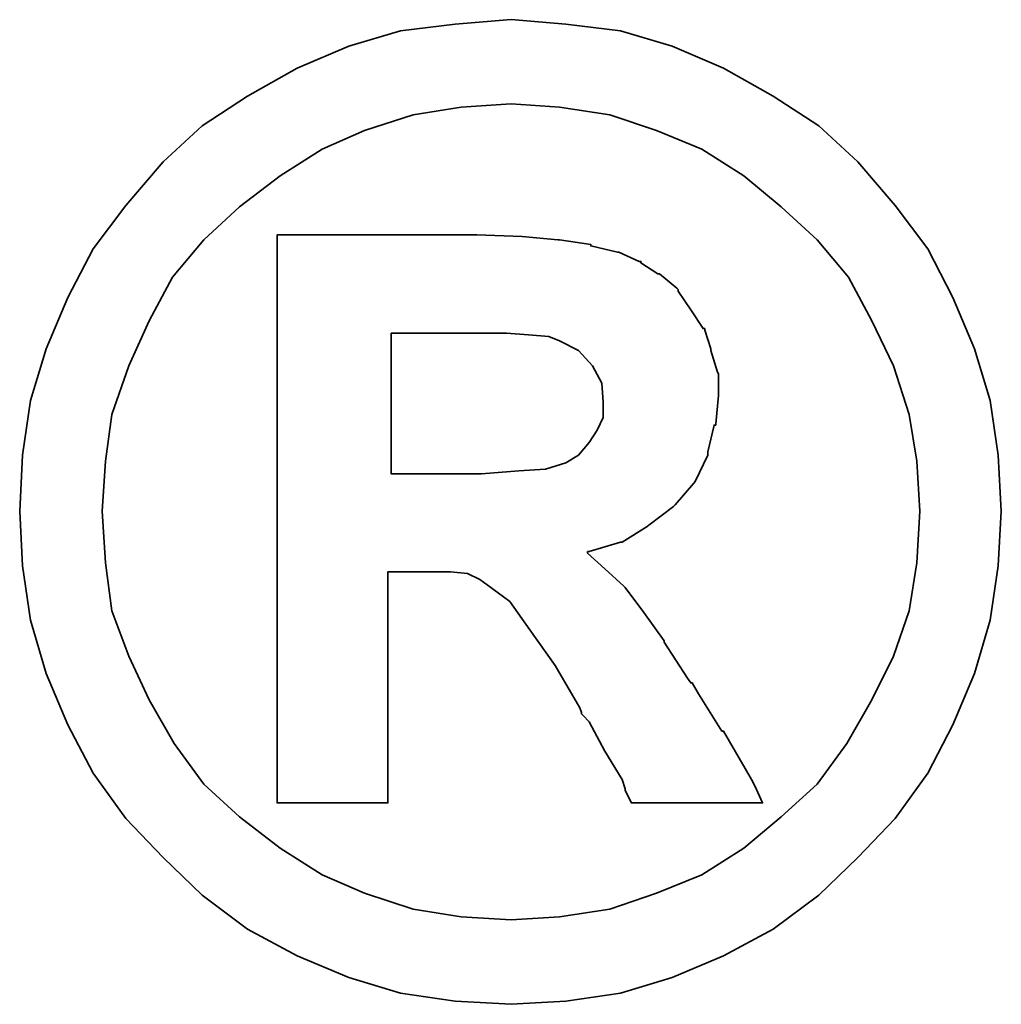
# Model space of a CAD drawing. Header units: millimetres. Extents: x -75 to 178, y -404 to -259.
# Tile 53 of 55: x 117.68 to 118.7, y -335.32 to -334.3. Entities that reach past the tile are written whole.
import ezdxf

# ---------------------------------------------------------------- set-up
doc = ezdxf.new("R2010")
doc.units = ezdxf.units.MM
doc.header["$LTSCALE"] = 0.1
doc.layers.add('DIM', color=4, linetype='CONTINUOUS')
doc.layers.add('layer 1', color=7, linetype='CONTINUOUS')

# ---------------------------------------------------------------- blocks, each defined once
blk = doc.blocks.new('TBI MOTION logo(完整正式版)')
at = {"layer": 'layer 1', "color": 22, "lineweight": 35}
for points, knots in [([(81.20634, 4.98624), (81.20634, 4.98624), (81.18649, 5.32862), (81.18649, 5.32862), (81.18649, 5.32862), (81.18649, 5.32862), (81.13886, 5.66206), (81.13886, 5.66206), (81.13886, 5.66206), (81.13886, 5.66206), (81.04359, 5.97764), (81.04359, 5.97764), (81.04359, 5.97764), (81.04359, 5.97764), (80.91061, 6.29124), (80.91061, 6.29124), (80.91061, 6.29124), (80.91061, 6.29124), (80.75778, 6.58697), (80.75778, 6.58697), (80.75778, 6.58697), (80.75778, 6.58697), (80.5593, 6.85294), (80.5593, 6.85294), (80.5593, 6.85294), (80.5593, 6.85294), (80.33105, 7.1189), (80.33105, 7.1189), (80.33105, 7.1189), (80.33105, 7.1189), (80.09287, 7.33921), (80.09287, 7.33921), (80.09287, 7.33921), (80.09287, 7.33921), (79.815, 7.51982), (79.815, 7.51982), (79.815, 7.51982), (79.815, 7.51982), (79.51133, 7.69051), (79.51133, 7.69051), (79.51133, 7.69051), (79.51133, 7.69051), (79.19773, 7.8235), (79.19773, 7.8235), (79.19773, 7.8235), (79.19773, 7.8235), (78.88215, 7.91877), (78.88215, 7.91877), (78.88215, 7.91877), (78.88215, 7.91877), (78.54871, 7.95846), (78.54871, 7.95846), (78.54871, 7.95846), (78.54871, 7.95846), (78.21526, 7.98625), (78.21526, 7.98625), (78.21526, 7.98625), (78.21526, 7.98625), (77.87388, 7.95846), (77.87388, 7.95846), (77.87388, 7.95846), (77.87388, 7.95846), (77.54044, 7.91877), (77.54044, 7.91877), (77.54044, 7.91877), (77.54044, 7.91877), (77.22485, 7.8235), (77.22485, 7.8235), (77.22485, 7.8235), (77.22485, 7.8235), (76.91027, 7.69051), (76.91027, 7.69051), (76.91027, 7.69051), (76.91027, 7.69051), (76.6056, 7.51982), (76.6056, 7.51982), (76.6056, 7.51982), (76.6056, 7.51982), (76.32972, 7.33921), (76.32972, 7.33921), (76.32972, 7.33921), (76.32972, 7.33921), (76.09154, 7.1189), (76.09154, 7.1189), (76.09154, 7.1189), (76.09154, 7.1189), (75.86329, 6.85294), (75.86329, 6.85294), (75.86329, 6.85294), (75.86329, 6.85294), (75.66382, 6.58697), (75.66382, 6.58697), (75.66382, 6.58697), (75.66382, 6.58697), (75.51099, 6.29124), (75.51099, 6.29124), (75.51099, 6.29124), (75.51099, 6.29124), (75.37702, 5.97764), (75.37702, 5.97764), (75.37702, 5.97764), (75.37702, 5.97764), (75.28175, 5.66206), (75.28175, 5.66206), (75.28175, 5.66206), (75.28175, 5.66206), (75.23411, 5.32862), (75.23411, 5.32862), (75.23411, 5.32862), (75.23411, 5.32862), (75.21625, 4.98624), (75.21625, 4.98624), (75.21625, 4.98624), (75.21625, 4.98624), (75.23411, 4.6528), (75.23411, 4.6528), (75.23411, 4.6528), (75.23411, 4.6528), (75.28175, 4.32035), (75.28175, 4.32035), (75.28175, 4.32035), (75.28175, 4.32035), (75.37702, 3.99583), (75.37702, 3.99583), (75.37702, 3.99583), (75.37702, 3.99583), (75.51099, 3.68224), (75.51099, 3.68224), (75.51099, 3.68224), (75.51099, 3.68224), (75.66382, 3.38749), (75.66382, 3.38749), (75.66382, 3.38749), (75.66382, 3.38749), (75.86329, 3.10963), (75.86329, 3.10963), (75.86329, 3.10963), (75.86329, 3.10963), (76.09154, 2.87145), (76.09154, 2.87145), (76.09154, 2.87145), (76.09154, 2.87145), (76.32972, 2.6432), (76.32972, 2.6432), (76.32972, 2.6432), (76.32972, 2.6432), (76.6056, 2.43381), (76.6056, 2.43381), (76.6056, 2.43381), (76.6056, 2.43381), (76.91027, 2.27205), (76.91027, 2.27205), (76.91027, 2.27205), (76.91027, 2.27205), (77.22485, 2.13906), (77.22485, 2.13906), (77.22485, 2.13906), (77.22485, 2.13906), (77.54044, 2.0438), (77.54044, 2.0438), (77.54044, 2.0438), (77.54044, 2.0438), (77.87388, 1.99616), (77.87388, 1.99616), (77.87388, 1.99616), (77.87388, 1.99616), (78.21526, 1.97631), (78.21526, 1.97631), (78.21526, 1.97631), (78.21526, 1.97631), (78.54871, 1.99616), (78.54871, 1.99616), (78.54871, 1.99616), (78.54871, 1.99616), (78.88215, 2.0438), (78.88215, 2.0438), (78.88215, 2.0438), (78.88215, 2.0438), (79.19773, 2.13906), (79.19773, 2.13906), (79.19773, 2.13906), (79.19773, 2.13906), (79.51133, 2.27205), (79.51133, 2.27205), (79.51133, 2.27205), (79.51133, 2.27205), (79.815, 2.43381), (79.815, 2.43381), (79.815, 2.43381), (79.815, 2.43381), (80.09287, 2.6432), (80.09287, 2.6432), (80.09287, 2.6432), (80.09287, 2.6432), (80.33105, 2.87145), (80.33105, 2.87145), (80.33105, 2.87145), (80.33105, 2.87145), (80.5593, 3.10963), (80.5593, 3.10963), (80.5593, 3.10963), (80.5593, 3.10963), (80.75778, 3.38749), (80.75778, 3.38749), (80.75778, 3.38749), (80.75778, 3.38749), (80.91061, 3.68224), (80.91061, 3.68224), (80.91061, 3.68224), (80.91061, 3.68224), (81.04359, 3.99583), (81.04359, 3.99583), (81.04359, 3.99583), (81.04359, 3.99583), (81.13886, 4.32035), (81.13886, 4.32035), (81.13886, 4.32035), (81.13886, 4.32035), (81.18649, 4.6528), (81.18649, 4.6528), (81.18649, 4.6528), (81.18649, 4.6528), (81.20634, 4.98624), (81.20634, 4.98624)], [0, 0, 0, 0, 0.0178571, 0.0178571, 0.0178571, 0.0178571, 0.0357143, 0.0357143, 0.0357143, 0.0357143, 0.0535714, 0.0535714, 0.0535714, 0.0535714, 0.0714286, 0.0714286, 0.0714286, 0.0714286, 0.0892857, 0.0892857, 0.0892857, 0.0892857, 0.1071429, 0.1071429, 0.1071429, 0.1071429, 0.125, 0.125, 0.125, 0.125, 0.1428571, 0.1428571, 0.1428571, 0.1428571, 0.1607143, 0.1607143, 0.1607143, 0.1607143, 0.1785714, 0.1785714, 0.1785714, 0.1785714, 0.1964286, 0.1964286, 0.1964286, 0.1964286, 0.2142857, 0.2142857, 0.2142857, 0.2142857, 0.2321429, 0.2321429, 0.2321429, 0.2321429, 0.25, 0.25, 0.25, 0.25, 0.2678571, 0.2678571, 0.2678571, 0.2678571, 0.2857143, 0.2857143, 0.2857143, 0.2857143, 0.3035714, 0.3035714, 0.3035714, 0.3035714, 0.3214286, 0.3214286, 0.3214286, 0.3214286, 0.3392857, 0.3392857, 0.3392857, 0.3392857, 0.3571429, 0.3571429, 0.3571429, 0.3571429, 0.375, 0.375, 0.375, 0.375, 0.3928571, 0.3928571, 0.3928571, 0.3928571, 0.4107143, 0.4107143, 0.4107143, 0.4107143, 0.4285714, 0.4285714, 0.4285714, 0.4285714, 0.4464286, 0.4464286, 0.4464286, 0.4464286, 0.4642857, 0.4642857, 0.4642857, 0.4642857, 0.4821429, 0.4821429, 0.4821429, 0.4821429, 0.5, 0.5, 0.5, 0.5, 0.5178571, 0.5178571, 0.5178571, 0.5178571, 0.5357143, 0.5357143, 0.5357143, 0.5357143, 0.5535714, 0.5535714, 0.5535714, 0.5535714, 0.5714286, 0.5714286, 0.5714286, 0.5714286, 0.5892857, 0.5892857, 0.5892857, 0.5892857, 0.6071429, 0.6071429, 0.6071429, 0.6071429, 0.625, 0.625, 0.625, 0.625, 0.6428571, 0.6428571, 0.6428571, 0.6428571, 0.6607143, 0.6607143, 0.6607143, 0.6607143, 0.6785714, 0.6785714, 0.6785714, 0.6785714, 0.6964286, 0.6964286, 0.6964286, 0.6964286, 0.7142857, 0.7142857, 0.7142857, 0.7142857, 0.7321429, 0.7321429, 0.7321429, 0.7321429, 0.75, 0.75, 0.75, 0.75, 0.7678571, 0.7678571, 0.7678571, 0.7678571, 0.7857143, 0.7857143, 0.7857143, 0.7857143, 0.8035714, 0.8035714, 0.8035714, 0.8035714, 0.8214286, 0.8214286, 0.8214286, 0.8214286, 0.8392857, 0.8392857, 0.8392857, 0.8392857, 0.8571429, 0.8571429, 0.8571429, 0.8571429, 0.875, 0.875, 0.875, 0.875, 0.8928571, 0.8928571, 0.8928571, 0.8928571, 0.9107143, 0.9107143, 0.9107143, 0.9107143, 0.9285714, 0.9285714, 0.9285714, 0.9285714, 0.9464286, 0.9464286, 0.9464286, 0.9464286, 0.9642857, 0.9642857, 0.9642857, 0.9642857, 0.9821429, 0.9821429, 0.9821429, 0.9821429, 1, 1, 1, 1]), ([(80.71014, 4.98624), (80.71014, 4.98624), (80.69129, 5.29091), (80.69129, 5.29091), (80.69129, 5.29091), (80.69129, 5.29091), (80.64464, 5.57672), (80.64464, 5.57672), (80.64464, 5.57672), (80.64464, 5.57672), (80.54937, 5.87245), (80.54937, 5.87245), (80.54937, 5.87245), (80.54937, 5.87245), (80.41639, 6.14833), (80.41639, 6.14833), (80.41639, 6.14833), (80.41639, 6.14833), (80.27349, 6.41429), (80.27349, 6.41429), (80.27349, 6.41429), (80.27349, 6.41429), (80.08295, 6.64255), (80.08295, 6.64255), (80.08295, 6.64255), (80.08295, 6.64255), (79.86264, 6.84301), (79.86264, 6.84301), (79.86264, 6.84301), (79.86264, 6.84301), (79.63439, 7.03355), (79.63439, 7.03355), (79.63439, 7.03355), (79.63439, 7.03355), (79.37835, 7.1963), (79.37835, 7.1963), (79.37835, 7.1963), (79.37835, 7.1963), (79.10246, 7.30944), (79.10246, 7.30944), (79.10246, 7.30944), (79.10246, 7.30944), (78.81665, 7.40471), (78.81665, 7.40471), (78.81665, 7.40471), (78.81665, 7.40471), (78.511, 7.45234), (78.511, 7.45234), (78.511, 7.45234), (78.511, 7.45234), (78.21526, 7.47219), (78.21526, 7.47219), (78.21526, 7.47219), (78.21526, 7.47219), (77.9106, 7.45234), (77.9106, 7.45234), (77.9106, 7.45234), (77.9106, 7.45234), (77.61685, 7.40471), (77.61685, 7.40471), (77.61685, 7.40471), (77.61685, 7.40471), (77.32012, 7.30944), (77.32012, 7.30944), (77.32012, 7.30944), (77.32012, 7.30944), (77.06309, 7.1963), (77.06309, 7.1963), (77.06309, 7.1963), (77.06309, 7.1963), (76.80606, 7.03355), (76.80606, 7.03355), (76.80606, 7.03355), (76.80606, 7.03355), (76.55797, 6.84301), (76.55797, 6.84301), (76.55797, 6.84301), (76.55797, 6.84301), (76.34063, 6.64255), (76.34063, 6.64255), (76.34063, 6.64255), (76.34063, 6.64255), (76.1491, 6.41429), (76.1491, 6.41429), (76.1491, 6.41429), (76.1491, 6.41429), (76.0062, 6.14833), (76.0062, 6.14833), (76.0062, 6.14833), (76.0062, 6.14833), (75.88314, 5.87245), (75.88314, 5.87245), (75.88314, 5.87245), (75.88314, 5.87245), (75.77794, 5.57672), (75.77794, 5.57672), (75.77794, 5.57672), (75.77794, 5.57672), (75.73924, 5.29091), (75.73924, 5.29091), (75.73924, 5.29091), (75.73924, 5.29091), (75.72039, 4.98624), (75.72039, 4.98624), (75.72039, 4.98624), (75.72039, 4.98624), (75.73924, 4.67165), (75.73924, 4.67165), (75.73924, 4.67165), (75.73924, 4.67165), (75.77794, 4.37791), (75.77794, 4.37791), (75.77794, 4.37791), (75.77794, 4.37791), (75.88314, 4.10102), (75.88314, 4.10102), (75.88314, 4.10102), (75.88314, 4.10102), (76.0062, 3.83407), (76.0062, 3.83407), (76.0062, 3.83407), (76.0062, 3.83407), (76.15902, 3.56811), (76.15902, 3.56811), (76.15902, 3.56811), (76.15902, 3.56811), (76.34063, 3.32001), (76.34063, 3.32001), (76.34063, 3.32001), (76.34063, 3.32001), (76.55797, 3.11955), (76.55797, 3.11955), (76.55797, 3.11955), (76.55797, 3.11955), (76.80606, 2.92901), (76.80606, 2.92901), (76.80606, 2.92901), (76.80606, 2.92901), (77.06309, 2.76725), (77.06309, 2.76725), (77.06309, 2.76725), (77.06309, 2.76725), (77.32012, 2.65412), (77.32012, 2.65412), (77.32012, 2.65412), (77.32012, 2.65412), (77.61685, 2.55786), (77.61685, 2.55786), (77.61685, 2.55786), (77.61685, 2.55786), (77.9106, 2.51022), (77.9106, 2.51022), (77.9106, 2.51022), (77.9106, 2.51022), (78.21526, 2.49137), (78.21526, 2.49137), (78.21526, 2.49137), (78.21526, 2.49137), (78.511, 2.51022), (78.511, 2.51022), (78.511, 2.51022), (78.511, 2.51022), (78.81665, 2.55786), (78.81665, 2.55786), (78.81665, 2.55786), (78.81665, 2.55786), (79.10246, 2.65412), (79.10246, 2.65412), (79.10246, 2.65412), (79.10246, 2.65412), (79.37835, 2.76725), (79.37835, 2.76725), (79.37835, 2.76725), (79.37835, 2.76725), (79.63439, 2.92901), (79.63439, 2.92901), (79.63439, 2.92901), (79.63439, 2.92901), (79.86264, 3.11955), (79.86264, 3.11955), (79.86264, 3.11955), (79.86264, 3.11955), (80.08295, 3.32001), (80.08295, 3.32001), (80.08295, 3.32001), (80.08295, 3.32001), (80.26356, 3.56811), (80.26356, 3.56811), (80.26356, 3.56811), (80.26356, 3.56811), (80.41639, 3.83407), (80.41639, 3.83407), (80.41639, 3.83407), (80.41639, 3.83407), (80.54937, 4.10102), (80.54937, 4.10102), (80.54937, 4.10102), (80.54937, 4.10102), (80.64464, 4.37791), (80.64464, 4.37791), (80.64464, 4.37791), (80.64464, 4.37791), (80.69129, 4.67165), (80.69129, 4.67165), (80.69129, 4.67165), (80.69129, 4.67165), (80.71014, 4.98624), (80.71014, 4.98624)], [0, 0, 0, 0, 0.0192308, 0.0192308, 0.0192308, 0.0192308, 0.0384615, 0.0384615, 0.0384615, 0.0384615, 0.0576923, 0.0576923, 0.0576923, 0.0576923, 0.0769231, 0.0769231, 0.0769231, 0.0769231, 0.0961538, 0.0961538, 0.0961538, 0.0961538, 0.1153846, 0.1153846, 0.1153846, 0.1153846, 0.1346154, 0.1346154, 0.1346154, 0.1346154, 0.1538462, 0.1538462, 0.1538462, 0.1538462, 0.1730769, 0.1730769, 0.1730769, 0.1730769, 0.1923077, 0.1923077, 0.1923077, 0.1923077, 0.2115385, 0.2115385, 0.2115385, 0.2115385, 0.2307692, 0.2307692, 0.2307692, 0.2307692, 0.25, 0.25, 0.25, 0.25, 0.2692308, 0.2692308, 0.2692308, 0.2692308, 0.2884615, 0.2884615, 0.2884615, 0.2884615, 0.3076923, 0.3076923, 0.3076923, 0.3076923, 0.3269231, 0.3269231, 0.3269231, 0.3269231, 0.3461538, 0.3461538, 0.3461538, 0.3461538, 0.3653846, 0.3653846, 0.3653846, 0.3653846, 0.3846154, 0.3846154, 0.3846154, 0.3846154, 0.4038462, 0.4038462, 0.4038462, 0.4038462, 0.4230769, 0.4230769, 0.4230769, 0.4230769, 0.4423077, 0.4423077, 0.4423077, 0.4423077, 0.4615385, 0.4615385, 0.4615385, 0.4615385, 0.4807692, 0.4807692, 0.4807692, 0.4807692, 0.5, 0.5, 0.5, 0.5, 0.5192308, 0.5192308, 0.5192308, 0.5192308, 0.5384615, 0.5384615, 0.5384615, 0.5384615, 0.5576923, 0.5576923, 0.5576923, 0.5576923, 0.5769231, 0.5769231, 0.5769231, 0.5769231, 0.5961538, 0.5961538, 0.5961538, 0.5961538, 0.6153846, 0.6153846, 0.6153846, 0.6153846, 0.6346154, 0.6346154, 0.6346154, 0.6346154, 0.6538462, 0.6538462, 0.6538462, 0.6538462, 0.6730769, 0.6730769, 0.6730769, 0.6730769, 0.6923077, 0.6923077, 0.6923077, 0.6923077, 0.7115385, 0.7115385, 0.7115385, 0.7115385, 0.7307692, 0.7307692, 0.7307692, 0.7307692, 0.75, 0.75, 0.75, 0.75, 0.7692308, 0.7692308, 0.7692308, 0.7692308, 0.7884615, 0.7884615, 0.7884615, 0.7884615, 0.8076923, 0.8076923, 0.8076923, 0.8076923, 0.8269231, 0.8269231, 0.8269231, 0.8269231, 0.8461538, 0.8461538, 0.8461538, 0.8461538, 0.8653846, 0.8653846, 0.8653846, 0.8653846, 0.8846154, 0.8846154, 0.8846154, 0.8846154, 0.9038462, 0.9038462, 0.9038462, 0.9038462, 0.9230769, 0.9230769, 0.9230769, 0.9230769, 0.9423077, 0.9423077, 0.9423077, 0.9423077, 0.9615385, 0.9615385, 0.9615385, 0.9615385, 0.9807692, 0.9807692, 0.9807692, 0.9807692, 1, 1, 1, 1]), ([(76.78721, 3.2823), (76.78721, 3.2823), (76.78721, 3.32001), (76.78721, 3.32001), (76.78721, 3.32001), (76.78721, 3.32001), (76.78721, 3.42422), (76.78721, 3.42422), (76.78721, 3.42422), (76.78721, 3.42422), (76.78721, 3.59689), (76.78721, 3.59689), (76.78721, 3.59689), (76.78721, 3.59689), (76.78721, 3.80529), (76.78721, 3.80529), (76.78721, 3.80529), (76.78721, 3.80529), (76.78721, 4.0524), (76.78721, 4.0524), (76.78721, 4.0524), (76.78721, 4.0524), (76.78721, 4.32035), (76.78721, 4.32035), (76.78721, 4.32035), (76.78721, 4.32035), (76.78721, 4.92868), (76.78721, 4.92868), (76.78721, 4.92868), (76.78721, 4.92868), (76.78721, 5.53801), (76.78721, 5.53801), (76.78721, 5.53801), (76.78721, 5.53801), (76.78721, 5.82482), (76.78721, 5.82482), (76.78721, 5.82482), (76.78721, 5.82482), (76.78721, 6.07291), (76.78721, 6.07291), (76.78721, 6.07291), (76.78721, 6.07291), (76.78721, 6.30017), (76.78721, 6.30017), (76.78721, 6.30017), (76.78721, 6.30017), (76.78721, 6.45399), (76.78721, 6.45399), (76.78721, 6.45399), (76.78721, 6.45399), (76.78721, 6.5572), (76.78721, 6.5572), (76.78721, 6.5572), (76.78721, 6.5572), (76.78721, 6.59689), (76.78721, 6.59689), (76.78721, 6.59689), (76.78721, 6.59689), (76.78721, 6.67232), (76.78721, 6.67232), (76.78721, 6.67232), (76.78721, 6.67232), (76.8537, 6.67232), (76.8537, 6.67232), (76.8537, 6.67232), (76.8537, 6.67232), (76.87355, 6.67232), (76.87355, 6.67232), (76.87355, 6.67232), (76.87355, 6.67232), (76.91027, 6.67232), (76.91027, 6.67232), (76.91027, 6.67232), (76.91027, 6.67232), (77.04424, 6.67232), (77.04424, 6.67232), (77.04424, 6.67232), (77.04424, 6.67232), (77.22485, 6.67232), (77.22485, 6.67232), (77.22485, 6.67232), (77.22485, 6.67232), (77.43524, 6.67232), (77.43524, 6.67232), (77.43524, 6.67232), (77.43524, 6.67232), (77.65357, 6.67232), (77.65357, 6.67232), (77.65357, 6.67232), (77.65357, 6.67232), (77.82625, 6.67232), (77.82625, 6.67232), (77.82625, 6.67232), (77.82625, 6.67232), (77.94037, 6.67232), (77.94037, 6.67232), (77.94037, 6.67232), (77.94037, 6.67232), (77.97709, 6.67232), (77.97709, 6.67232), (77.97709, 6.67232), (77.97709, 6.67232), (77.99694, 6.67232), (77.99694, 6.67232), (77.99694, 6.67232), (77.99694, 6.67232), (78.00686, 6.67232), (78.00686, 6.67232), (78.00686, 6.67232), (78.00686, 6.67232), (78.28275, 6.6624), (78.28275, 6.6624), (78.28275, 6.6624), (78.28275, 6.6624), (78.50107, 6.64255), (78.50107, 6.64255), (78.50107, 6.64255), (78.50107, 6.64255), (78.511, 6.64255), (78.511, 6.64255), (78.511, 6.64255), (78.511, 6.64255), (78.70154, 6.61476), (78.70154, 6.61476), (78.70154, 6.61476), (78.70154, 6.61476), (78.70154, 6.60483), (78.70154, 6.60483), (78.70154, 6.60483), (78.70154, 6.60483), (78.86429, 6.56713), (78.86429, 6.56713), (78.86429, 6.56713), (78.86429, 6.56713), (78.87223, 6.56713), (78.87223, 6.56713), (78.87223, 6.56713), (78.87223, 6.56713), (78.99727, 6.51056), (78.99727, 6.51056), (78.99727, 6.51056), (78.99727, 6.51056), (79.00719, 6.51056), (79.00719, 6.51056), (79.00719, 6.51056), (79.00719, 6.51056), (79.00719, 6.50162), (79.00719, 6.50162), (79.00719, 6.50162), (79.00719, 6.50162), (79.1104, 6.43415), (79.1104, 6.43415), (79.1104, 6.43415), (79.1104, 6.43415), (79.12132, 6.43415), (79.12132, 6.43415), (79.12132, 6.43415), (79.12132, 6.43415), (79.22552, 6.34781), (79.22552, 6.34781), (79.22552, 6.34781), (79.22552, 6.34781), (79.23544, 6.33888), (79.23544, 6.33888), (79.23544, 6.33888), (79.23544, 6.33888), (79.23544, 6.32895), (79.23544, 6.32895), (79.23544, 6.32895), (79.23544, 6.32895), (79.31087, 6.21483), (79.31087, 6.21483), (79.31087, 6.21483), (79.31087, 6.21483), (79.38629, 6.1007), (79.38629, 6.1007), (79.38629, 6.1007), (79.38629, 6.1007), (79.3972, 6.1007), (79.3972, 6.1007), (79.3972, 6.1007), (79.3972, 6.1007), (79.3972, 6.09078), (79.3972, 6.09078), (79.3972, 6.09078), (79.3972, 6.09078), (79.43392, 5.97764), (79.43392, 5.97764), (79.43392, 5.97764), (79.43392, 5.97764), (79.43392, 5.96772), (79.43392, 5.96772), (79.43392, 5.96772), (79.43392, 5.96772), (79.47362, 5.83474), (79.47362, 5.83474), (79.47362, 5.83474), (79.47362, 5.83474), (79.48156, 5.82482), (79.48156, 5.82482), (79.48156, 5.82482), (79.48156, 5.82482), (79.48156, 5.69977), (79.48156, 5.69977), (79.48156, 5.69977), (79.48156, 5.69977), (79.48156, 5.69183), (79.48156, 5.69183), (79.48156, 5.69183), (79.48156, 5.69183), (79.4637, 5.51915), (79.4637, 5.51915), (79.4637, 5.51915), (79.4637, 5.51915), (79.4637, 5.51122), (79.4637, 5.51122), (79.4637, 5.51122), (79.4637, 5.51122), (79.45377, 5.51122), (79.45377, 5.51122), (79.45377, 5.51122), (79.45377, 5.51122), (79.41507, 5.34847), (79.41507, 5.34847), (79.41507, 5.34847), (79.41507, 5.34847), (79.41507, 5.33854), (79.41507, 5.33854), (79.41507, 5.33854), (79.41507, 5.33854), (79.41507, 5.32862), (79.41507, 5.32862), (79.41507, 5.32862), (79.41507, 5.32862), (79.33865, 5.16785), (79.33865, 5.16785), (79.33865, 5.16785), (79.33865, 5.16785), (79.33071, 5.15693), (79.33071, 5.15693), (79.33071, 5.15693), (79.33071, 5.15693), (79.2156, 5.02495), (79.2156, 5.02495), (79.2156, 5.02495), (79.2156, 5.02495), (79.20567, 5.01502), (79.20567, 5.01502), (79.20567, 5.01502), (79.20567, 5.01502), (79.05483, 4.89991), (79.05483, 4.89991), (79.05483, 4.89991), (79.05483, 4.89991), (79.04491, 4.89197), (79.04491, 4.89197), (79.04491, 4.89197), (79.04491, 4.89197), (78.89208, 4.7967), (78.89208, 4.7967), (78.89208, 4.7967), (78.89208, 4.7967), (78.88215, 4.7967), (78.88215, 4.7967), (78.88215, 4.7967), (78.88215, 4.7967), (78.69161, 4.73913), (78.69161, 4.73913), (78.69161, 4.73913), (78.69161, 4.73913), (78.68169, 4.73913), (78.68169, 4.73913), (78.68169, 4.73913), (78.68169, 4.73913), (78.68169, 4.72921), (78.68169, 4.72921), (78.68169, 4.72921), (78.68169, 4.72921), (78.78688, 4.63394), (78.78688, 4.63394), (78.78688, 4.63394), (78.78688, 4.63394), (78.902, 4.52875), (78.902, 4.52875), (78.902, 4.52875), (78.902, 4.52875), (78.91093, 4.52081), (78.91093, 4.52081), (78.91093, 4.52081), (78.91093, 4.52081), (79.02506, 4.36798), (79.02506, 4.36798), (79.02506, 4.36798), (79.02506, 4.36798), (79.1501, 4.1953), (79.1501, 4.1953), (79.1501, 4.1953), (79.1501, 4.1953), (79.1501, 4.18736), (79.1501, 4.18736), (79.1501, 4.18736), (79.1501, 4.18736), (79.29201, 3.96705), (79.29201, 3.96705), (79.29201, 3.96705), (79.29201, 3.96705), (79.31087, 3.93828), (79.31087, 3.93828), (79.31087, 3.93828), (79.31087, 3.93828), (79.32079, 3.93828), (79.32079, 3.93828), (79.32079, 3.93828), (79.32079, 3.93828), (79.3585, 3.87178), (79.3585, 3.87178), (79.3585, 3.87178), (79.3585, 3.87178), (79.50141, 3.64353), (79.50141, 3.64353), (79.50141, 3.64353), (79.50141, 3.64353), (79.51133, 3.64353), (79.51133, 3.64353), (79.51133, 3.64353), (79.51133, 3.64353), (79.64431, 3.41528), (79.64431, 3.41528), (79.64431, 3.41528), (79.64431, 3.41528), (79.68202, 3.3478), (79.68202, 3.3478), (79.68202, 3.3478), (79.68202, 3.3478), (79.70187, 3.31009), (79.70187, 3.31009), (79.70187, 3.31009), (79.70187, 3.31009), (79.7495, 3.2049), (79.7495, 3.2049), (79.7495, 3.2049), (79.7495, 3.2049), (79.64431, 3.2049), (79.64431, 3.2049), (79.64431, 3.2049), (79.64431, 3.2049), (79.62546, 3.2049), (79.62546, 3.2049), (79.62546, 3.2049), (79.62546, 3.2049), (79.53912, 3.2049), (79.53912, 3.2049), (79.53912, 3.2049), (79.53912, 3.2049), (79.31087, 3.2049), (79.31087, 3.2049), (79.31087, 3.2049), (79.31087, 3.2049), (79.08262, 3.2049), (79.08262, 3.2049), (79.08262, 3.2049), (79.08262, 3.2049), (79.00719, 3.2049), (79.00719, 3.2049), (79.00719, 3.2049), (79.00719, 3.2049), (78.98735, 3.2049), (78.98735, 3.2049), (78.98735, 3.2049), (78.98735, 3.2049), (78.94964, 3.2049), (78.94964, 3.2049), (78.94964, 3.2049), (78.94964, 3.2049), (78.92979, 3.24459), (78.92979, 3.24459), (78.92979, 3.24459), (78.92979, 3.24459), (78.91093, 3.2823), (78.91093, 3.2823), (78.91093, 3.2823), (78.91093, 3.2823), (78.91093, 3.29223), (78.91093, 3.29223), (78.91093, 3.29223), (78.91093, 3.29223), (78.89208, 3.3478), (78.89208, 3.3478), (78.89208, 3.3478), (78.89208, 3.3478), (78.78688, 3.52048), (78.78688, 3.52048), (78.78688, 3.52048), (78.78688, 3.52048), (78.69161, 3.7001), (78.69161, 3.7001), (78.69161, 3.7001), (78.69161, 3.7001), (78.6539, 3.7388), (78.6539, 3.7388), (78.6539, 3.7388), (78.6539, 3.7388), (78.64398, 3.74873), (78.64398, 3.74873), (78.64398, 3.74873), (78.64398, 3.74873), (78.64398, 3.75766), (78.64398, 3.75766), (78.64398, 3.75766), (78.64398, 3.75766), (78.63405, 3.78644), (78.63405, 3.78644), (78.63405, 3.78644), (78.63405, 3.78644), (78.48321, 4.04347), (78.48321, 4.04347), (78.48321, 4.04347), (78.48321, 4.04347), (78.33038, 4.2618), (78.33038, 4.2618), (78.33038, 4.2618), (78.33038, 4.2618), (78.20732, 4.43447), (78.20732, 4.43447), (78.20732, 4.43447), (78.20732, 4.43447), (78.09221, 4.52081), (78.09221, 4.52081), (78.09221, 4.52081), (78.09221, 4.52081), (78.02472, 4.56845), (78.02472, 4.56845), (78.02472, 4.56845), (78.02472, 4.56845), (77.9493, 4.60616), (77.9493, 4.60616), (77.9493, 4.60616), (77.9493, 4.60616), (77.8451, 4.61608), (77.8451, 4.61608), (77.8451, 4.61608), (77.8451, 4.61608), (77.71113, 4.61608), (77.71113, 4.61608), (77.71113, 4.61608), (77.71113, 4.61608), (77.69128, 4.61608), (77.69128, 4.61608), (77.69128, 4.61608), (77.69128, 4.61608), (77.67342, 4.61608), (77.67342, 4.61608), (77.67342, 4.61608), (77.67342, 4.61608), (77.5583, 4.61608), (77.5583, 4.61608), (77.5583, 4.61608), (77.5583, 4.61608), (77.46303, 4.61608), (77.46303, 4.61608), (77.46303, 4.61608), (77.46303, 4.61608), (77.46303, 4.54761), (77.46303, 4.54761), (77.46303, 4.54761), (77.46303, 4.54761), (77.46303, 4.47318), (77.46303, 4.47318), (77.46303, 4.47318), (77.46303, 4.47318), (77.46303, 4.24294), (77.46303, 4.24294), (77.46303, 4.24294), (77.46303, 4.24294), (77.46303, 3.99583), (77.46303, 3.99583), (77.46303, 3.99583), (77.46303, 3.99583), (77.46303, 3.72888), (77.46303, 3.72888), (77.46303, 3.72888), (77.46303, 3.72888), (77.46303, 3.51055), (77.46303, 3.51055), (77.46303, 3.51055), (77.46303, 3.51055), (77.46303, 3.42422), (77.46303, 3.42422), (77.46303, 3.42422), (77.46303, 3.42422), (77.46303, 3.35773), (77.46303, 3.35773), (77.46303, 3.35773), (77.46303, 3.35773), (77.46303, 3.30017), (77.46303, 3.30017), (77.46303, 3.30017), (77.46303, 3.30017), (77.46303, 3.2823), (77.46303, 3.2823), (77.46303, 3.2823), (77.46303, 3.2823), (77.46303, 3.2049), (77.46303, 3.2049), (77.46303, 3.2049), (77.46303, 3.2049), (77.39753, 3.2049), (77.39753, 3.2049), (77.39753, 3.2049), (77.39753, 3.2049), (77.37768, 3.2049), (77.37768, 3.2049), (77.37768, 3.2049), (77.37768, 3.2049), (77.32012, 3.2049), (77.32012, 3.2049), (77.32012, 3.2049), (77.32012, 3.2049), (77.12165, 3.2049), (77.12165, 3.2049), (77.12165, 3.2049), (77.12165, 3.2049), (76.94897, 3.2049), (76.94897, 3.2049), (76.94897, 3.2049), (76.94897, 3.2049), (76.8924, 3.2049), (76.8924, 3.2049), (76.8924, 3.2049), (76.8924, 3.2049), (76.8537, 3.2049), (76.8537, 3.2049), (76.8537, 3.2049), (76.8537, 3.2049), (76.78721, 3.2049), (76.78721, 3.2049), (76.78721, 3.2049), (76.78721, 3.2049), (76.78721, 3.2823), (76.78721, 3.2823)], [0, 0, 0, 0, 0.0074074, 0.0074074, 0.0074074, 0.0074074, 0.0148148, 0.0148148, 0.0148148, 0.0148148, 0.0222222, 0.0222222, 0.0222222, 0.0222222, 0.0296296, 0.0296296, 0.0296296, 0.0296296, 0.037037, 0.037037, 0.037037, 0.037037, 0.0444444, 0.0444444, 0.0444444, 0.0444444, 0.0518519, 0.0518519, 0.0518519, 0.0518519, 0.0592593, 0.0592593, 0.0592593, 0.0592593, 0.0666667, 0.0666667, 0.0666667, 0.0666667, 0.0740741, 0.0740741, 0.0740741, 0.0740741, 0.0814815, 0.0814815, 0.0814815, 0.0814815, 0.0888889, 0.0888889, 0.0888889, 0.0888889, 0.0962963, 0.0962963, 0.0962963, 0.0962963, 0.1037037, 0.1037037, 0.1037037, 0.1037037, 0.1111111, 0.1111111, 0.1111111, 0.1111111, 0.1185185, 0.1185185, 0.1185185, 0.1185185, 0.1259259, 0.1259259, 0.1259259, 0.1259259, 0.1333333, 0.1333333, 0.1333333, 0.1333333, 0.1407407, 0.1407407, 0.1407407, 0.1407407, 0.1481481, 0.1481481, 0.1481481, 0.1481481, 0.1555556, 0.1555556, 0.1555556, 0.1555556, 0.162963, 0.162963, 0.162963, 0.162963, 0.1703704, 0.1703704, 0.1703704, 0.1703704, 0.1777778, 0.1777778, 0.1777778, 0.1777778, 0.1851852, 0.1851852, 0.1851852, 0.1851852, 0.1925926, 0.1925926, 0.1925926, 0.1925926, 0.2, 0.2, 0.2, 0.2, 0.2074074, 0.2074074, 0.2074074, 0.2074074, 0.2148148, 0.2148148, 0.2148148, 0.2148148, 0.2222222, 0.2222222, 0.2222222, 0.2222222, 0.2296296, 0.2296296, 0.2296296, 0.2296296, 0.237037, 0.237037, 0.237037, 0.237037, 0.2444444, 0.2444444, 0.2444444, 0.2444444, 0.2518519, 0.2518519, 0.2518519, 0.2518519, 0.2592593, 0.2592593, 0.2592593, 0.2592593, 0.2666667, 0.2666667, 0.2666667, 0.2666667, 0.2740741, 0.2740741, 0.2740741, 0.2740741, 0.2814815, 0.2814815, 0.2814815, 0.2814815, 0.2888889, 0.2888889, 0.2888889, 0.2888889, 0.2962963, 0.2962963, 0.2962963, 0.2962963, 0.3037037, 0.3037037, 0.3037037, 0.3037037, 0.3111111, 0.3111111, 0.3111111, 0.3111111, 0.3185185, 0.3185185, 0.3185185, 0.3185185, 0.3259259, 0.3259259, 0.3259259, 0.3259259, 0.3333333, 0.3333333, 0.3333333, 0.3333333, 0.3407407, 0.3407407, 0.3407407, 0.3407407, 0.3481481, 0.3481481, 0.3481481, 0.3481481, 0.3555556, 0.3555556, 0.3555556, 0.3555556, 0.362963, 0.362963, 0.362963, 0.362963, 0.3703704, 0.3703704, 0.3703704, 0.3703704, 0.3777778, 0.3777778, 0.3777778, 0.3777778, 0.3851852, 0.3851852, 0.3851852, 0.3851852, 0.3925926, 0.3925926, 0.3925926, 0.3925926, 0.4, 0.4, 0.4, 0.4, 0.4074074, 0.4074074, 0.4074074, 0.4074074, 0.4148148, 0.4148148, 0.4148148, 0.4148148, 0.4222222, 0.4222222, 0.4222222, 0.4222222, 0.4296296, 0.4296296, 0.4296296, 0.4296296, 0.437037, 0.437037, 0.437037, 0.437037, 0.4444444, 0.4444444, 0.4444444, 0.4444444, 0.4518519, 0.4518519, 0.4518519, 0.4518519, 0.4592593, 0.4592593, 0.4592593, 0.4592593, 0.4666667, 0.4666667, 0.4666667, 0.4666667, 0.4740741, 0.4740741, 0.4740741, 0.4740741, 0.4814815, 0.4814815, 0.4814815, 0.4814815, 0.4888889, 0.4888889, 0.4888889, 0.4888889, 0.4962963, 0.4962963, 0.4962963, 0.4962963, 0.5037037, 0.5037037, 0.5037037, 0.5037037, 0.5111111, 0.5111111, 0.5111111, 0.5111111, 0.5185185, 0.5185185, 0.5185185, 0.5185185, 0.5259259, 0.5259259, 0.5259259, 0.5259259, 0.5333333, 0.5333333, 0.5333333, 0.5333333, 0.5407407, 0.5407407, 0.5407407, 0.5407407, 0.5481481, 0.5481481, 0.5481481, 0.5481481, 0.5555556, 0.5555556, 0.5555556, 0.5555556, 0.562963, 0.562963, 0.562963, 0.562963, 0.5703704, 0.5703704, 0.5703704, 0.5703704, 0.5777778, 0.5777778, 0.5777778, 0.5777778, 0.5851852, 0.5851852, 0.5851852, 0.5851852, 0.5925926, 0.5925926, 0.5925926, 0.5925926, 0.6, 0.6, 0.6, 0.6, 0.6074074, 0.6074074, 0.6074074, 0.6074074, 0.6148148, 0.6148148, 0.6148148, 0.6148148, 0.6222222, 0.6222222, 0.6222222, 0.6222222, 0.6296296, 0.6296296, 0.6296296, 0.6296296, 0.637037, 0.637037, 0.637037, 0.637037, 0.6444444, 0.6444444, 0.6444444, 0.6444444, 0.6518519, 0.6518519, 0.6518519, 0.6518519, 0.6592593, 0.6592593, 0.6592593, 0.6592593, 0.6666667, 0.6666667, 0.6666667, 0.6666667, 0.6740741, 0.6740741, 0.6740741, 0.6740741, 0.6814815, 0.6814815, 0.6814815, 0.6814815, 0.6888889, 0.6888889, 0.6888889, 0.6888889, 0.6962963, 0.6962963, 0.6962963, 0.6962963, 0.7037037, 0.7037037, 0.7037037, 0.7037037, 0.7111111, 0.7111111, 0.7111111, 0.7111111, 0.7185185, 0.7185185, 0.7185185, 0.7185185, 0.7259259, 0.7259259, 0.7259259, 0.7259259, 0.7333333, 0.7333333, 0.7333333, 0.7333333, 0.7407407, 0.7407407, 0.7407407, 0.7407407, 0.7481481, 0.7481481, 0.7481481, 0.7481481, 0.7555556, 0.7555556, 0.7555556, 0.7555556, 0.762963, 0.762963, 0.762963, 0.762963, 0.7703704, 0.7703704, 0.7703704, 0.7703704, 0.7777778, 0.7777778, 0.7777778, 0.7777778, 0.7851852, 0.7851852, 0.7851852, 0.7851852, 0.7925926, 0.7925926, 0.7925926, 0.7925926, 0.8, 0.8, 0.8, 0.8, 0.8074074, 0.8074074, 0.8074074, 0.8074074, 0.8148148, 0.8148148, 0.8148148, 0.8148148, 0.8222222, 0.8222222, 0.8222222, 0.8222222, 0.8296296, 0.8296296, 0.8296296, 0.8296296, 0.837037, 0.837037, 0.837037, 0.837037, 0.8444444, 0.8444444, 0.8444444, 0.8444444, 0.8518519, 0.8518519, 0.8518519, 0.8518519, 0.8592593, 0.8592593, 0.8592593, 0.8592593, 0.8666667, 0.8666667, 0.8666667, 0.8666667, 0.8740741, 0.8740741, 0.8740741, 0.8740741, 0.8814815, 0.8814815, 0.8814815, 0.8814815, 0.8888889, 0.8888889, 0.8888889, 0.8888889, 0.8962963, 0.8962963, 0.8962963, 0.8962963, 0.9037037, 0.9037037, 0.9037037, 0.9037037, 0.9111111, 0.9111111, 0.9111111, 0.9111111, 0.9185185, 0.9185185, 0.9185185, 0.9185185, 0.9259259, 0.9259259, 0.9259259, 0.9259259, 0.9333333, 0.9333333, 0.9333333, 0.9333333, 0.9407407, 0.9407407, 0.9407407, 0.9407407, 0.9481481, 0.9481481, 0.9481481, 0.9481481, 0.9555556, 0.9555556, 0.9555556, 0.9555556, 0.962963, 0.962963, 0.962963, 0.962963, 0.9703704, 0.9703704, 0.9703704, 0.9703704, 0.9777778, 0.9777778, 0.9777778, 0.9777778, 0.9851852, 0.9851852, 0.9851852, 0.9851852, 0.9925926, 0.9925926, 0.9925926, 0.9925926, 1, 1, 1, 1]), ([(77.48288, 6.07291), (77.48288, 6.07291), (77.48288, 5.99551), (77.48288, 5.99551), (77.48288, 5.99551), (77.48288, 5.99551), (77.48288, 5.82482), (77.48288, 5.82482), (77.48288, 5.82482), (77.48288, 5.82482), (77.48288, 5.63328), (77.48288, 5.63328), (77.48288, 5.63328), (77.48288, 5.63328), (77.48288, 5.46358), (77.48288, 5.46358), (77.48288, 5.46358), (77.48288, 5.46358), (77.48288, 5.29091), (77.48288, 5.29091), (77.48288, 5.29091), (77.48288, 5.29091), (77.48288, 5.21449), (77.48288, 5.21449), (77.48288, 5.21449), (77.48288, 5.21449), (77.50074, 5.21449), (77.50074, 5.21449), (77.50074, 5.21449), (77.50074, 5.21449), (77.71113, 5.21449), (77.71113, 5.21449), (77.71113, 5.21449), (77.71113, 5.21449), (77.94037, 5.21449), (77.94037, 5.21449), (77.94037, 5.21449), (77.94037, 5.21449), (78.01579, 5.21449), (78.01579, 5.21449), (78.01579, 5.21449), (78.01579, 5.21449), (78.03465, 5.21449), (78.03465, 5.21449), (78.03465, 5.21449), (78.03465, 5.21449), (78.2629, 5.23335), (78.2629, 5.23335), (78.2629, 5.23335), (78.2629, 5.23335), (78.42565, 5.24327), (78.42565, 5.24327), (78.42565, 5.24327), (78.42565, 5.24327), (78.54871, 5.28098), (78.54871, 5.28098), (78.54871, 5.28098), (78.54871, 5.28098), (78.62611, 5.32862), (78.62611, 5.32862), (78.62611, 5.32862), (78.62611, 5.32862), (78.69161, 5.40503), (78.69161, 5.40503), (78.69161, 5.40503), (78.69161, 5.40503), (78.73925, 5.48145), (78.73925, 5.48145), (78.73925, 5.48145), (78.73925, 5.48145), (78.77696, 5.55885), (78.77696, 5.55885), (78.77696, 5.55885), (78.77696, 5.55885), (78.77696, 5.65214), (78.77696, 5.65214), (78.77696, 5.65214), (78.77696, 5.65214), (78.76902, 5.76726), (78.76902, 5.76726), (78.76902, 5.76726), (78.76902, 5.76726), (78.71146, 5.87245), (78.71146, 5.87245), (78.71146, 5.87245), (78.71146, 5.87245), (78.62611, 5.96772), (78.62611, 5.96772), (78.62611, 5.96772), (78.62611, 5.96772), (78.511, 6.02528), (78.511, 6.02528), (78.511, 6.02528), (78.511, 6.02528), (78.44451, 6.05306), (78.44451, 6.05306), (78.44451, 6.05306), (78.44451, 6.05306), (78.32046, 6.06299), (78.32046, 6.06299), (78.32046, 6.06299), (78.32046, 6.06299), (78.18748, 6.07291), (78.18748, 6.07291), (78.18748, 6.07291), (78.18748, 6.07291), (77.99694, 6.07291), (77.99694, 6.07291), (77.99694, 6.07291), (77.99694, 6.07291), (77.97709, 6.07291), (77.97709, 6.07291), (77.97709, 6.07291), (77.97709, 6.07291), (77.90167, 6.07291), (77.90167, 6.07291), (77.90167, 6.07291), (77.90167, 6.07291), (77.69128, 6.07291), (77.69128, 6.07291), (77.69128, 6.07291), (77.69128, 6.07291), (77.50074, 6.07291), (77.50074, 6.07291), (77.50074, 6.07291), (77.50074, 6.07291), (77.48288, 6.07291), (77.48288, 6.07291)], [0, 0, 0, 0, 0.03125, 0.03125, 0.03125, 0.03125, 0.0625, 0.0625, 0.0625, 0.0625, 0.09375, 0.09375, 0.09375, 0.09375, 0.125, 0.125, 0.125, 0.125, 0.15625, 0.15625, 0.15625, 0.15625, 0.1875, 0.1875, 0.1875, 0.1875, 0.21875, 0.21875, 0.21875, 0.21875, 0.25, 0.25, 0.25, 0.25, 0.28125, 0.28125, 0.28125, 0.28125, 0.3125, 0.3125, 0.3125, 0.3125, 0.34375, 0.34375, 0.34375, 0.34375, 0.375, 0.375, 0.375, 0.375, 0.40625, 0.40625, 0.40625, 0.40625, 0.4375, 0.4375, 0.4375, 0.4375, 0.46875, 0.46875, 0.46875, 0.46875, 0.5, 0.5, 0.5, 0.5, 0.53125, 0.53125, 0.53125, 0.53125, 0.5625, 0.5625, 0.5625, 0.5625, 0.59375, 0.59375, 0.59375, 0.59375, 0.625, 0.625, 0.625, 0.625, 0.65625, 0.65625, 0.65625, 0.65625, 0.6875, 0.6875, 0.6875, 0.6875, 0.71875, 0.71875, 0.71875, 0.71875, 0.75, 0.75, 0.75, 0.75, 0.78125, 0.78125, 0.78125, 0.78125, 0.8125, 0.8125, 0.8125, 0.8125, 0.84375, 0.84375, 0.84375, 0.84375, 0.875, 0.875, 0.875, 0.875, 0.90625, 0.90625, 0.90625, 0.90625, 0.9375, 0.9375, 0.9375, 0.9375, 0.96875, 0.96875, 0.96875, 0.96875, 1, 1, 1, 1])]:
    blk.add_open_spline(points, degree=3, knots=knots, dxfattribs=at)

msp = doc.modelspace()

# ---------------------------------------------------------------- block references
at = {"layer": 'DIM', "color": 7, "xscale": 0.169477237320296, "yscale": 0.169477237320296, "zscale": 0.169477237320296}
msp.add_blockref('TBI MOTION logo(完整正式版)', (104.9368, -335.6557), dxfattribs=at)

doc.saveas('drawing.dxf')
